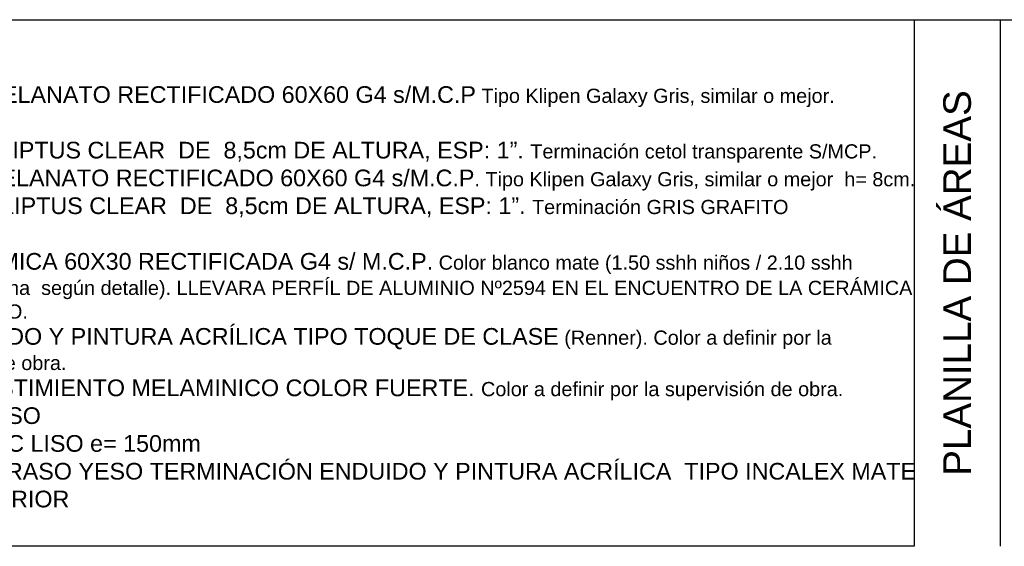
# Model space of a CAD drawing. Header units: metres. Extents: x -4243 to 4656, y 1445 to 4258.
# Tile 36 of 42: x 4530.853 to 4531.995, y 1553.081 to 1553.692. Entities that reach past the tile are written whole.
import ezdxf

# ---------------------------------------------------------------- set-up
doc = ezdxf.new("R2010")
doc.units = ezdxf.units.M
doc.header["$LTSCALE"] = 0.3
doc.layers.add('CAIF XREF TERMINACIONES$0$REFERENCIAS', color=2, linetype='Continuous')
doc.layers.add('CAIF XREF TERMINACIONES$0$TEXTOS', color=2, linetype='Continuous')
doc.styles.add('CAIF XREF TERMINACIONES$0$arial', font='arial.ttf')
doc.styles.add('CAIF XREF TERMINACIONES$0$ROMANS', font='romans.shx')

msp = doc.modelspace()

# ---------------------------------------------------------------- linework, layer by layer
at = {"layer": 'CAIF XREF TERMINACIONES$0$REFERENCIAS'}
for p, q in [((4528.74697, 1553.69154), (4534.24515, 1553.69154)), ((4531.99006, 1553.08063), (4531.99006, 1553.69154))]:
    msp.add_line(p, q, dxfattribs=at)
msp.add_lwpolyline([(4531.89006, 1553.08063), (4530.6797, 1553.08063), (4530.6797, 1553.69154), (4531.89006, 1553.69154)], close=True, dxfattribs=at)

# ---------------------------------------------------------------- texts
at = {"layer": 'CAIF XREF TERMINACIONES$0$TEXTOS', "color": 2, "insert": (4530.70006, 1553.38609), "char_height": 0.01934545, "width": 1.189992, "attachment_point": 4, "style": 'CAIF XREF TERMINACIONES$0$arial'}
msp.add_mtext('PISO\\P01 - PORCELANATO RECTIFICADO 60X60 G4 s/M.C.P{\\H0.85x; Tipo Klipen Galaxy Gris, similar o mejor.\\P}ZÓCALO\\P01 - {\\C256;EUCALIPTUS CLEAR  DE  8,5cm DE ALTURA, ESP: 1”. \\H0.85x;Terminación cetol transparente\\C2; S/MCP.\\P02-   \\H1.1765x;PORCELANATO RECTIFICADO 60X60 G4 s/M.C.P\\H0.85x;. Tipo Klipen Galaxy Gris, similar o mejor  h= 8cm.\\P03- }- {\\C256;EUCALIPTUS CLEAR  DE  8,5cm DE ALTURA, ESP: 1”. \\H0.85x;Terminación GRIS GRAFITO\\C2;\\P}PARED \\P01 - CERÁMICA 60X30 RECTIFICADA G4 s/ M.C.P.{\\H0.85x; Color blanco mate (1.50 sshh niños / 2.10 sshh adultos y cocina  según detalle). LLEVARA PERFÍL DE ALUMINIO Nº2594 EN EL ENCUENTRO DE LA CERÁMICA CON EL YESO.\\P\\H1.1765x;02 - ENDUIDO Y PINTURA ACRÍLICA TIPO TOQUE DE CLASE\\H0.85x; (Renner). Color a definir por la supervisión de obra.\\P\\H1.1765x;03 - REVESTIMIENTO MELAMINICO COLOR FUERTE. \\H0.85x;Color a definir por la supervisión de obra\\H0.99998x;.\\P}CIELORRASO\\P01 - ISODEC LISO e= 150mm \\P02 - CILORRASO YESO TERMINACIÓN ENDUIDO Y PINTURA ACRÍLICA  TIPO INCALEX MATE PARA INTERIOR  ', dxfattribs=at)
at = {"layer": 'CAIF XREF TERMINACIONES$0$TEXTOS', "color": 7, "insert": (4531.94006, 1553.38609), "char_height": 0.032, "width": 0.7, "attachment_point": 5, "rotation": 90, "style": 'CAIF XREF TERMINACIONES$0$ROMANS'}
msp.add_mtext('{\\fArial|b0|i0|c0|p34;PLANILLA DE ÁREAS}', dxfattribs=at)

doc.saveas('drawing.dxf')
